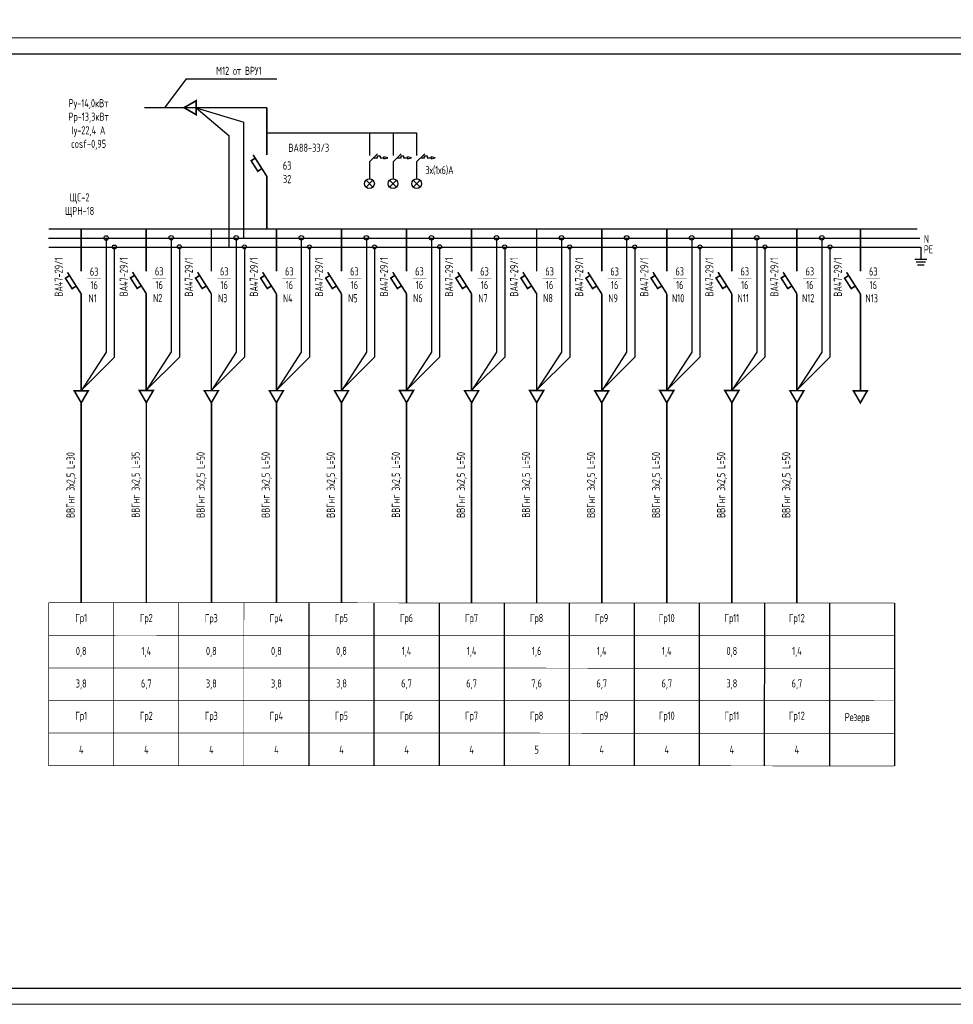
# Model space of a CAD drawing. Header units: millimetres. Extents: x 473009 to 2502882, y 456217 to 1153743.
# Tile 18 of 124: x 935984 to 964685, y 457033 to 487290. Entities that reach past the tile are written whole.
import ezdxf

# ---------------------------------------------------------------- set-up
doc = ezdxf.new("R2010")
doc.units = ezdxf.units.MM
for name, color, linetype in [('EKAB', 7, 'Continuous'), ('FORMAT', 150, 'Continuous'), ('Osnova', 7, 'Continuous'), ('построение', 7, 'Continuous'), ('формат', 136, 'Continuous')]:
    doc.layers.add(name, color=color, linetype=linetype)
doc.layers.add('ЭМ', color=240, linetype='Continuous', lineweight=20)
doc.styles.add('SPDS', font='spds.shx', dxfattribs={"width": 0.8, "height": 250})
doc.styles.add('SPDS1', font='spds.shx', dxfattribs={"width": 0.8})

# ---------------------------------------------------------------- blocks, each defined once
blk = doc.blocks.new('*U105')
at = {"layer": 'ЭМ', "color": 0, "lineweight": 20, "ltscale": 0.5}
blk.add_lwpolyline([(0, 0), (841, 0), (841, 297), (0, 297)], close=True, dxfattribs=at)
at = {"layer": 'ЭМ', "color": 0, "lineweight": 30, "ltscale": 0.5}
blk.add_lwpolyline([(20, 5), (836, 5), (836, 292), (20, 292)], close=True, dxfattribs=at)

msp = doc.modelspace()

# ---------------------------------------------------------------- linework, layer by layer
at = {"color": 7}
for p, q in [((946737.1, 482926.7), (946987.8, 483164.1)), ((946737.1, 482926.7), (946737.1, 482400.6)), ((946862.5, 483045.4), (946983.4, 483045.4)), ((946983.4, 483045.4), (946983.4, 483107.5)), ((946983.4, 483107.5), (947062.5, 483107.5)), ((947062.5, 483107.5), (947062.5, 483045.4)), ((947062.5, 483045.4), (947182.3, 483045.4)), ((947461.8, 482926.7), (947712.4, 483164.1)), ((947461.8, 482926.7), (947461.8, 482400.6)), ((947587.1, 483045.4), (947708.1, 483045.4)), ((947708.1, 483045.4), (947708.1, 483107.5)), ((947708.1, 483107.5), (947787.2, 483107.5)), ((947787.2, 483107.5), (947787.2, 483045.4)), ((947787.2, 483045.4), (947906.9, 483045.4)), ((948186.4, 482926.7), (948437, 483164.1)), ((948186.4, 482926.7), (948186.4, 482400.6)), ((948311.7, 483045.4), (948432.7, 483045.4)), ((948432.7, 483045.4), (948432.7, 483107.5)), ((948432.7, 483107.5), (948511.8, 483107.5)), ((948511.8, 483107.5), (948511.8, 483045.4)), ((948511.8, 483045.4), (948631.5, 483045.4)), ((946631.1, 482356.7), (946843.2, 482144.5)), ((946631.1, 482144.5), (946843.2, 482356.7)), ((946737.1, 482550.6), (946737.1, 482400.6)), ((947355.7, 482356.7), (947567.8, 482144.5)), ((947355.7, 482144.5), (947567.8, 482356.7)), ((947461.8, 482550.6), (947461.8, 482400.6)), ((948080.3, 482356.7), (948292.4, 482144.5)), ((948080.3, 482144.5), (948292.4, 482356.7)), ((948186.4, 482550.6), (948186.4, 482400.6))]:
    msp.add_line(p, q, dxfattribs=at)
for centre in [(946737.1, 482250.6), (947461.8, 482250.6), (948186.4, 482250.6)]:
    msp.add_circle(centre, 150, dxfattribs=at)
at = {"layer": 'EKAB', "color": 7}
for p, q in [((947182.4, 483049.3), (947181.8, 483018.8)), ((947181.8, 483018.8), (947303.1, 483047.1)), ((947182.4, 483049), (947183.2, 483079.5)), ((947303.1, 483047.1), (947183.2, 483079.5)), ((947907, 483049.3), (947906.4, 483018.8)), ((947906.4, 483018.8), (948027.7, 483047.1)), ((947907, 483049), (947907.8, 483079.5)), ((948027.7, 483047.1), (947907.8, 483079.5)), ((948631, 483018.8), (948752.3, 483047.1)), ((948631.6, 483049), (948632.4, 483079.5)), ((948752.3, 483047.1), (948632.4, 483079.5))]:
    msp.add_line(p, q, dxfattribs=at)
at = {"layer": 'FORMAT', "color": 0, "lineweight": 25, "ltscale": 2}
for p, q in [((941408.4, 484586.1), (942875.9, 484139)), ((941408.4, 484586.1), (942408.8, 483726.7)), ((942875.9, 480581.4), (942875.9, 484139)), ((943584.6, 483810.1), (948186.4, 483810.1)), ((946737.1, 483810.1), (946737.1, 483112.6)), ((947461.8, 483810.1), (947461.8, 483112.6)), ((948186.4, 483810.1), (948186.4, 483112.6)), ((942408.8, 483726.7), (942408.8, 480304.3)), ((948631.6, 483049.3), (948631, 483018.8)), ((936873.7, 480581.4), (963660.6, 480581.4)), ((938641.7, 480581.4), (938641.7, 477072.5)), ((940642, 480589.6), (940642, 477080.7)), ((942641.4, 480586.1), (942641.4, 477077.2)), ((944641.5, 480585.9), (944641.5, 477077)), ((946641.6, 480585.7), (946641.6, 477076.8)), ((948641.7, 480587.5), (948641.7, 477078.6)), ((950641.9, 480585.3), (950641.9, 477076.4)), ((952642, 480587.1), (952642, 477078.2)), ((954642.1, 480584.9), (954642.1, 477076)), ((956642.2, 480586.7), (956642.2, 477077.8)), ((958642.4, 480586.5), (958642.4, 477077.6)), ((960642.5, 480586.3), (960642.5, 477077.4)), ((936875.1, 480304.3), (963686.4, 480305.1)), ((938892.8, 480304.3), (938892.8, 476914.7)), ((940893.1, 480312.5), (940893.1, 476923)), ((942892.5, 480309), (942892.5, 476919.4)), ((944892.6, 480308.8), (944892.6, 476919.2)), ((946892.7, 480308.6), (946892.7, 476919)), ((948892.9, 480310.4), (948892.9, 476920.8)), ((950893, 480308.2), (950893, 476918.7)), ((952893.1, 480310), (952893.1, 476920.4)), ((954893.2, 480307.8), (954893.2, 476918.3)), ((956893.4, 480309.6), (956893.4, 476920)), ((956893.4, 480307.6), (956893.4, 476918.1)), ((958893.5, 480309.4), (958893.5, 476919.9)), ((958893.5, 480307.5), (958893.5, 476917.9)), ((960893.6, 480309.2), (960893.6, 476919.7)), ((963686.4, 480302.2), (963686.4, 479935.3)), ((963504, 479935.3), (963868.9, 479935.3)), ((963543.6, 479847.4), (963829.2, 479847.4)), ((963583.3, 479759.5), (963789.6, 479759.5)), ((938641.7, 477072.5), (937875.9, 475886)), ((938892.8, 476914.7), (937896.8, 475918.4)), ((940642, 477080.7), (939876.3, 475894.2)), ((940893.1, 476923), (939897.1, 475926.6)), ((942641.4, 477077.2), (941875.7, 475890.7)), ((942892.5, 476919.4), (941896.5, 475923)), ((944641.5, 477077), (943875.8, 475890.5)), ((944892.6, 476919.2), (943896.6, 475922.9)), ((946641.6, 477076.8), (945875.9, 475890.3)), ((946892.7, 476919), (945896.8, 475922.7)), ((948641.7, 477078.6), (947876, 475892.1)), ((948892.9, 476920.8), (947896.9, 475924.4)), ((950641.9, 477076.4), (949876.1, 475889.9)), ((950893, 476918.7), (949897, 475922.3)), ((952642, 477078.2), (951876.3, 475891.7)), ((952893.1, 476920.4), (951897.1, 475924)), ((954642.1, 477076), (953876.4, 475889.6)), ((954893.2, 476918.3), (953897.3, 475921.9)), ((956642.2, 477077.8), (955876.5, 475891.3)), ((956893.4, 476920), (955897.4, 475923.7)), ((958642.4, 477077.6), (957876.6, 475891.1)), ((958893.5, 476919.9), (957897.5, 475923.5)), ((960642.5, 477077.4), (959876.8, 475890.9)), ((960893.6, 476919.7), (959897.6, 475923.3)), ((944875, 469366.3), (944874.5, 464360)), ((946875.1, 469366.1), (946874.7, 464359.8)), ((948875.3, 469370), (948874.8, 464363.7)), ((950875.4, 469365.7), (950874.9, 464359.4)), ((952875.5, 469365.5), (952875, 464359.2)), ((954875.6, 469365.3), (954875.1, 464359)), ((956875.7, 469365.1), (956875.3, 464358.8)), ((958875.9, 469374), (958875.4, 464367.7)), ((960876, 469364.7), (960875.5, 464358.4)), ((962876.1, 469364.5), (962875.6, 464358.2))]:
    msp.add_line(p, q, dxfattribs=at)
at = {"layer": 'FORMAT', "color": 0, "lineweight": 25, "ltscale": 2, "const_width": 50}
for points in [[(941037.1, 484586.1), (941408.4, 484371.6), (941408.4, 484800.5)], [(937876.5, 475514.6), (938090.9, 475886), (937662.1, 475886)], [(939876.8, 475522.9), (940091.2, 475894.2), (939662.4, 475894.2)], [(941876.2, 475519.3), (942090.6, 475890.7), (941661.8, 475890.7)], [(943876.3, 475519.1), (944090.7, 475890.5), (943661.9, 475890.5)], [(945876.4, 475519), (946090.8, 475890.3), (945662, 475890.3)], [(947876.6, 475520.7), (948091, 475892.1), (947662.1, 475892.1)], [(949876.7, 475518.6), (950091.1, 475889.9), (949662.3, 475889.9)], [(951876.8, 475520.3), (952091.2, 475891.7), (951662.4, 475891.7)], [(953876.9, 475518.2), (954091.3, 475889.6), (953662.5, 475889.6)], [(955877, 475519.9), (956091.5, 475891.3), (955662.6, 475891.3)], [(957877.2, 475519.8), (958091.6, 475891.1), (957662.7, 475891.1)], [(959877.3, 475519.6), (960091.7, 475890.9), (959662.9, 475890.9)], [(961827.9, 475517.1), (962042.3, 475888.4), (961613.4, 475888.4)]]:
    msp.add_lwpolyline(points, close=True, dxfattribs=at)
at = {"layer": 'FORMAT', "color": 0, "lineweight": 25, "ltscale": 2}
for points, const_width in [([(943584.6, 484586.1), (939819.9, 484586.1)], 40), ([(943584.6, 484586.1), (943584.6, 483129.6)], 50), ([(943224.4, 483035.1), (943099, 482954.9), (943304.3, 482633.7), (943429.8, 482714)], 50), ([(943585.6, 482470.3), (943160.7, 483134.7)], 50), ([(943584.6, 482471.9), (943584.6, 480858.5)], 50), ([(936873.7, 480858.5), (963575.3, 480858.5)], 50), ([(937875.9, 480858.5), (937875.9, 479553.4)], 50), ([(939876.3, 480866.7), (939876.3, 479561.6)], 50), ([(941875.7, 480863.2), (941875.7, 479558.1)], 50), ([(943875.8, 480863), (943875.8, 479557.9)], 50), ([(945875.9, 480862.8), (945875.9, 479557.7)], 50), ([(947876, 480864.6), (947876, 479559.4)], 50), ([(949876.1, 480862.4), (949876.1, 479557.3)], 50), ([(951876.3, 480864.2), (951876.3, 479559.1)], 50), ([(953876.4, 480862), (953876.4, 479556.9)], 50), ([(955876.5, 480863.8), (955876.5, 479558.7)], 50), ([(957876.6, 480863.6), (957876.6, 479558.5)], 50), ([(959876.8, 480863.4), (959876.8, 479558.3)], 50), ([(961827.3, 480860.9), (961827.3, 479555.8)], 50), ([(937516.1, 479425.5), (937390.7, 479345.3), (937596.1, 479024.2), (937721.5, 479104.4)], 50), ([(937877.4, 478860.7), (937452.5, 479525.1)], 50), ([(938062.5, 479340.9), (938484.4, 479340.9)], 10), ([(939516.5, 479433.7), (939391, 479353.5), (939596.4, 479032.4), (939721.8, 479112.6)], 50), ([(939877.7, 478868.9), (939452.8, 479533.3)], 50), ([(940062.8, 479349.2), (940484.7, 479349.2)], 10), ([(941515.9, 479430.2), (941390.4, 479350), (941595.8, 479028.9), (941721.2, 479109.1)], 50), ([(941877.1, 478865.4), (941452.2, 479529.8)], 50), ([(942062.2, 479345.6), (942484.1, 479345.6)], 10), ([(943516, 479430), (943390.5, 479349.8), (943595.9, 479028.7), (943721.4, 479108.9)], 50), ([(943877.2, 478865.2), (943452.3, 479529.6)], 50), ([(944062.3, 479345.4), (944484.3, 479345.4)], 10), ([(945516.1, 479429.8), (945390.6, 479349.6), (945596, 479028.5), (945721.5, 479108.7)], 50), ([(945877.3, 478865), (945452.4, 479529.4)], 50), ([(946062.5, 479345.3), (946484.4, 479345.3)], 10), ([(947516.2, 479431.6), (947390.8, 479351.4), (947596.1, 479030.2), (947721.6, 479110.5)], 50), ([(947877.5, 478866.8), (947452.5, 479531.2)], 50), ([(948062.6, 479347), (948484.5, 479347)], 10), ([(949516.3, 479429.5), (949390.9, 479349.2), (949596.3, 479028.1), (949721.7, 479108.3)], 50), ([(949877.6, 478864.6), (949452.7, 479529)], 50), ([(950062.7, 479344.9), (950484.6, 479344.9)], 10), ([(951516.5, 479431.2), (951391, 479351), (951596.4, 479029.8), (951721.8, 479110.1)], 50), ([(951877.7, 478866.4), (951452.8, 479530.8)], 50), ([(952062.8, 479346.6), (952484.8, 479346.6)], 10), ([(953516.6, 479429.1), (953391.1, 479348.8), (953596.5, 479027.7), (953722, 479107.9)], 50), ([(953877.8, 478864.3), (953452.9, 479528.6)], 50), ([(954063, 479344.5), (954484.9, 479344.5)], 10), ([(955516.7, 479430.8), (955391.3, 479350.6), (955596.6, 479029.5), (955722.1, 479109.7)], 50), ([(955877.9, 478866), (955453, 479530.4)], 50), ([(956063.1, 479346.2), (956485, 479346.2)], 10), ([(957516.8, 479430.6), (957391.4, 479350.4), (957596.8, 479029.3), (957722.2, 479109.5)], 50), ([(957878.1, 478865.8), (957453.2, 479530.2)], 50), ([(958063.2, 479346.1), (958485.1, 479346.1)], 10), ([(959517, 479430.5), (959391.5, 479350.2), (959596.9, 479029.1), (959722.3, 479109.3)], 50), ([(959878.2, 478865.6), (959453.3, 479530)], 50), ([(960063.3, 479345.9), (960485.2, 479345.9)], 10), ([(961467.5, 479427.9), (961342.1, 479347.7), (961547.4, 479026.6), (961672.9, 479106.8)], 50), ([(961828.8, 478863.1), (961403.8, 479527.5)], 50), ([(962013.9, 479343.3), (962435.8, 479343.3)], 10), ([(937875.9, 478860.6), (937875.9, 475886)], 50), ([(939876.3, 478868.8), (939876.3, 475894.2)], 50), ([(941875.7, 478865.3), (941875.7, 475890.7)], 50), ([(943875.8, 478865.1), (943875.8, 475890.5)], 50), ([(945875.9, 478864.9), (945875.9, 475890.3)], 50), ([(947876, 478866.7), (947876, 475892.1)], 50), ([(949876.1, 478864.5), (949876.1, 475889.9)], 50), ([(951876.3, 478866.3), (951876.3, 475891.7)], 50), ([(953876.4, 478864.1), (953876.4, 475889.6)], 50), ([(955876.5, 478865.9), (955876.5, 475891.3)], 50), ([(957876.6, 478865.7), (957876.6, 475891.1)], 50), ([(959876.8, 478865.5), (959876.8, 475890.9)], 50), ([(961827.3, 478863), (961827.3, 475888.4)], 50), ([(937876.5, 475514.6), (937876.5, 469366.3)], 50), ([(939876.8, 475522.9), (939876.8, 469374.5)], 50), ([(941876.2, 475519.3), (941876.2, 469371)], 50), ([(943876.3, 475519.1), (943876.3, 469370.8)], 50), ([(945876.4, 475519), (945876.4, 469370.6)], 50), ([(947876.6, 475520.7), (947876.6, 469372.3)], 50), ([(949876.7, 475518.6), (949876.7, 469370.2)], 50), ([(951876.8, 475520.3), (951876.8, 469371.9)], 50), ([(953876.9, 475518.2), (953876.9, 469369.8)], 50), ([(955877, 475518), (955877, 469369.6)], 50), ([(957877.2, 475517.8), (957877.2, 469369.4)], 50), ([(959877.3, 475517.6), (959877.3, 469369.2)], 50), ([(938875.4, 469374.5), (938875, 464359.2)], 20), ([(940874.8, 469362.7), (940874.3, 464359.2)], 20), ([(942874.9, 469364.5), (942874.4, 464359.2)], 20)]:
    msp.add_lwpolyline(points, dxfattribs=dict(at, const_width=const_width))
for centre, radius in [((938641.7, 480581.4), 68.8), ((940642, 480589.6), 68.8), ((942641.4, 480586.1), 68.8), ((944641.5, 480585.9), 68.8), ((946641.6, 480585.7), 68.8), ((948641.7, 480587.5), 68.8), ((950641.9, 480585.3), 68.8), ((952642, 480587.1), 68.8), ((954642.1, 480584.9), 68.8), ((956642.2, 480586.7), 68.8), ((958642.4, 480586.5), 68.8), ((960642.5, 480586.3), 68.8), ((938892.8, 480304.3), 61.1), ((940893.1, 480312.5), 61.1), ((942892.5, 480309), 61.1), ((944892.6, 480308.8), 61.1), ((946892.7, 480308.6), 61.1), ((948892.9, 480310.4), 61.1), ((950893, 480308.2), 61.1), ((952893.1, 480310), 61.1), ((954893.2, 480307.8), 61.1), ((956893.4, 480309.6), 61.1), ((958893.5, 480309.4), 61.1), ((960893.6, 480309.2), 61.1)]:
    msp.add_circle(centre, radius, dxfattribs=at)
at = {"layer": 'Osnova', "color": 0, "const_width": 20}
msp.add_lwpolyline([(936875.1, 469374.5), (936874.7, 464359.2)], dxfattribs=at)
msp.add_lwpolyline([(936875.1, 469374.5), (936874.7, 464359.2)], dxfattribs=at)
at = {"layer": 'Osnova', "color": 0, "lineweight": 25, "const_width": 20}
for points in [[(936875.1, 469374.5), (962876.1, 469364.5)], [(936875.1, 468367.8), (962876.1, 468357.8)], [(936875.1, 467369), (962876.1, 467359.1)], [(936875.1, 466369), (962876.1, 466359.1)], [(936875.5, 465371.5), (962876.5, 465361.6)], [(936875.3, 464369.9), (962876.4, 464360)]]:
    msp.add_lwpolyline(points, dxfattribs=at)
at = {"layer": 'построение', "color": 0, "lineweight": 25}
for q in [(940437.1, 484586.1), (943887.3, 485474.8)]:
    msp.add_line((941101.9, 485474.8), q, dxfattribs=at)

# ---------------------------------------------------------------- block references
at = {"layer": 'формат', "color": 0, "xscale": 100, "yscale": 100, "zscale": 100}
msp.add_blockref('*U105', (901932.5, 457033.4), dxfattribs=at)

# ---------------------------------------------------------------- texts
at = {"color": 7, "ltscale": 2, "insert": (513015.9, 476034.8), "char_height": 250, "width": 17719.705, "attachment_point": 4, "line_spacing_factor": 1.44, "style": 'SPDS1'}
msp.add_mtext('\\pi7954.85267;{\\L\\C256;Общие данные\\P\\pi0;\\l    1.Настоящий проект электроосвещения и электрооборудования здания выполнен на основании следующих исходных данных разделов: АР, ОВ, ОС, ТХ. \\PВРУ-1- Ру =116,2кВт; \\P             Рр =98,7кВт.\\P    2.Проектом предусмотрено рабочее (общее, местное) ремонтное и аварийное освещение.\\P    3.Общее рабочее освещение предусматривается стационарными светодиодными светильниками. Выбор типа светильников производился в соответствии с назначением помещений, характеристикой среды и требованиями архитектурного оформления.\\P   4.Освещенность помещений принята согласно нормам и правилам КМК2.01.05-98.\\P   5.Управление рабочим освещением осуществляется выключателями, установленными по месту в помещениях .\\P   6.Аварийное освещение предусматривается по линиям проходов и выходов из здания. Светильники аварийного освещения выделяются из числа светильников общего рабочего освещения и питаются от сети аварийного освещения.\\P   7.Включение светильников общего и аварийного освещения раздельное.\\P  8.Групповая осветительная сеть выполняется кабелем марки ВВГнг-0,66  в ПВХ гофротрубе за подвесным потолком, в плитах перекрытий.   \\P     9.Силовыми электроприемниками являются  технологическое,  сантехническое оборудование. Номинальная мощность установленных электроприемников принята в соответствии с заданиями технологической, вентиляционной частей проекта. \\PРасчетная мощность силовых электроприемников определена методом коэффициентов спроса по характерным группам электроприемников (на основании рекомендаций КМК). . Отключение общей вентиляции при пожаре осуществляется поступлением сигнала на магнитный пускатель "МП".\\P     10.Силовая распределительная сеть выполняется кабелем ВВГнг, проложенная за подвесным потолком в ПВХ гофротрубе и скрыто в ПВХ трубе под слоем штукатурки. \\P     11.Силовые распределительные пункты приняты с автоматическими выключателями на отходящих линиях. Щиты принять навесными. В качестве главного распределительного щита принята панель ПР. Магистральные сети выполняются кабелем марки ВВГнг, проложенные в гофрированных трубах ПВХ, на скобах.\\P    12.Для защиты от поражения электрическим током предусматривается следующие виды заземления :\\P     Заземление всех корпусов электроприемников выполняется в однофазной сети третьим  заземляющим проводом,в трехфазной-пятым заземляющим проводом.\\PВ проекте принята система заземления TN-S. Ввод в здание должен быть предусмотрен пятижильным кабелем. Пятая жила соединяется с заземленной нейтралью источника.\\P    13. Опасные зоны на объекте отсутствуют\\C5;.\\P    }14. {\\C256;Монтаж выполнить в соответствии с ПУЭ и КМК3.05.06-97.}', dxfattribs=at)
at = {"color": 0, "lineweight": 25, "char_height": 250, "width": 3000, "attachment_point": 5, "rotation": 90, "style": 'SPDS1'}
for insert in [(939183.5, 479388.4), (941182.9, 479384.9), (943183.1, 479384.7), (945183.2, 479384.5), (947183.3, 479386.2), (949183.4, 479384.1), (951183.5, 479385.8), (955183.8, 479385.5), (957183.9, 479385.3), (959184, 479385.1), (937183.2, 479380.2), (953183.7, 479383.7), (961134.6, 479382.6)]:
    msp.add_mtext('ВА47-29/1', dxfattribs=dict(at, insert=insert))
at = {"layer": 'FORMAT', "color": 0, "lineweight": 25, "ltscale": 2, "char_height": 250}
for s, insert, width, attachment_point, style in [('М12 от ВРУ1', (942722.3, 485719.6), 2861.145, 5, 'SPDS1'), ('{\\C7;Pу-14,0кВт\\PPр-13,3кВт\\PIу-22,4 А\\Pcosf-0,95}', (938102.4, 484071.1), 2861.145, 5, 'SPDS1'), ('ВА88-33/3', (944871.7, 483354.4), 2861.145, 5, 'SPDS1'), ('63\\P32', (944205.5, 482599.7), 2861.145, 5, 'SPDS1'), ('3х(1х6)А', (948888.9, 482657.6), 2861.145, 5, 'SPDS1'), ('ЩC-2\\PЩРН-18', (937827.1, 481587.8), 2861.145, 5, 'SPDS1'), ('N', (963779.8, 480678.3), 322.357, 1, 'SPDS'), ('PE', (963779.8, 480355.8), 1975.073, 1, 'SPDS'), ('63\\P16', (938273.5, 479340.9), 2000, 5, 'SPDS1'), ('63\\P16', (940273.8, 479349.2), 2000, 5, 'SPDS1'), ('63\\P16', (942273.2, 479345.6), 2000, 5, 'SPDS1'), ('63\\P16', (944273.3, 479345.4), 2000, 5, 'SPDS1'), ('63\\P16', (946273.4, 479345.3), 2000, 5, 'SPDS1'), ('63\\P16', (948273.5, 479347), 2000, 5, 'SPDS1'), ('63\\P16', (950273.7, 479344.9), 2000, 5, 'SPDS1'), ('63\\P16', (952273.8, 479346.6), 2000, 5, 'SPDS1'), ('63\\P16', (954273.9, 479344.5), 2000, 5, 'SPDS1'), ('63\\P16', (956274, 479346.2), 2000, 5, 'SPDS1'), ('63\\P16', (958274.2, 479346.1), 2000, 5, 'SPDS1'), ('63\\P16', (960274.3, 479345.9), 2000, 5, 'SPDS1'), ('63\\P16', (962224.8, 479343.3), 2000, 5, 'SPDS1'), ('N1{\\W0.3;\\T0.75; }', (938225.6, 478727.4), 2000, 5, 'SPDS1'), ('N2{\\W0.3;\\T0.75; }', (940225.9, 478735.6), 2000, 5, 'SPDS1'), ('N3{\\W0.3;\\T0.75; }', (942225.3, 478732.1), 2000, 5, 'SPDS1'), ('N4{\\W0.3;\\T0.75; }', (944225.5, 478731.9), 2000, 5, 'SPDS1'), ('N5', (946225.6, 478731.7), 2000, 5, 'SPDS1'), ('N6', (948225.7, 478733.4), 2000, 5, 'SPDS1'), ('N7', (950225.8, 478731.3), 2000, 5, 'SPDS1'), ('N8', (952226, 478733.1), 2000, 5, 'SPDS1'), ('N9', (954226.1, 478730.9), 2000, 5, 'SPDS1'), ('N10', (956226.2, 478732.7), 2000, 5, 'SPDS1'), ('N11', (958226.3, 478732.5), 2000, 5, 'SPDS1'), ('N12', (960226.4, 478732.3), 2000, 5, 'SPDS1'), ('N13', (962177, 478729.8), 2000, 5, 'SPDS1'), ('Гр1', (937875.8, 468872.2), 2000, 5, 'SPDS1'), ('Гр2', (939875.2, 468868.6), 2000, 5, 'SPDS1'), ('Гр3', (941874.6, 468865.1), 2000, 5, 'SPDS1'), ('Гр4', (943874.7, 468864.9), 2000, 5, 'SPDS1'), ('Гр5', (945874.8, 468868.6), 2000, 5, 'SPDS1'), ('Гр6', (947875, 468868.5), 2000, 5, 'SPDS1'), ('Гр7', (949875.1, 468868.3), 2000, 5, 'SPDS1'), ('Гр8', (951875.2, 468868.1), 2000, 5, 'SPDS1'), ('Гр9', (953875.3, 468867.9), 2000, 5, 'SPDS1'), ('Гр10', (955875.5, 468867.7), 2000, 5, 'SPDS1'), ('Гр11', (957875.6, 468867.5), 2000, 5, 'SPDS1'), ('Гр12', (959875.7, 468867.3), 2000, 5, 'SPDS1'), ('0,8', (937875.8, 467861.6), 2000, 5, 'SPDS1'), ('1,4', (939876.1, 467861.6), 2000, 5, 'SPDS1'), ('0,8', (941875.5, 467861.6), 2000, 5, 'SPDS1'), ('0,8', (943875.6, 467861.2), 2000, 5, 'SPDS1'), ('0,8', (945875.7, 467865.1), 2000, 5, 'SPDS1'), ('1,4', (947875.8, 467864.9), 2000, 5, 'SPDS1'), ('1,4', (949876, 467864.7), 2000, 5, 'SPDS1'), ('1,6', (951876.1, 467864.5), 2000, 5, 'SPDS1'), ('1,4', (953876.2, 467864.3), 2000, 5, 'SPDS1'), ('1,4', (955876.3, 467864.1), 2000, 5, 'SPDS1'), ('0,8', (957876.5, 467863.9), 2000, 5, 'SPDS1'), ('1,4', (959876.6, 467863.7), 2000, 5, 'SPDS1'), ('3,8', (937875.8, 466862.8), 2000, 5, 'SPDS1'), ('6,7', (939876.1, 466862.8), 2000, 5, 'SPDS1'), ('3,8', (941875.5, 466862.8), 2000, 5, 'SPDS1'), ('3,8', (943875.6, 466862.4), 2000, 5, 'SPDS1'), ('3,8', (945875.7, 466866.3), 2000, 5, 'SPDS1'), ('6,7', (947875.8, 466866.1), 2000, 5, 'SPDS1'), ('6,7', (949876, 466865.9), 2000, 5, 'SPDS1'), ('7,6', (951876.1, 466865.7), 2000, 5, 'SPDS1'), ('6,7', (953876.2, 466865.6), 2000, 5, 'SPDS1'), ('6,7', (955876.3, 466865.4), 2000, 5, 'SPDS1'), ('3,8', (957876.5, 466865.2), 2000, 5, 'SPDS1'), ('6,7', (959876.6, 466865), 2000, 5, 'SPDS1'), ('Гр1', (937875.6, 465865.6), 2000, 5, 'SPDS1'), ('Гр2', (939875.9, 465865.6), 2000, 5, 'SPDS1'), ('Гр3', (941875.3, 465864.8), 2000, 5, 'SPDS1'), ('Гр4', (943875.4, 465864.6), 2000, 5, 'SPDS1'), ('Гр5', (945875.5, 465868.3), 2000, 5, 'SPDS1'), ('Гр6', (947875.6, 465868.2), 2000, 5, 'SPDS1'), ('Гр7', (949875.8, 465868), 2000, 5, 'SPDS1'), ('Гр8', (951875.9, 465867.8), 2000, 5, 'SPDS1'), ('Гр9', (953876, 465867.6), 2000, 5, 'SPDS1'), ('Гр10', (955876.1, 465867.4), 2000, 5, 'SPDS1'), ('Гр11', (957876.2, 465867.2), 2000, 5, 'SPDS1'), ('Гр12', (959876.4, 465867), 2000, 5, 'SPDS1'), ('Резерв', (961730.2, 465826.2), 2000, 5, 'SPDS1'), ('4', (937876.2, 464858.2), 2000, 5, 'SPDS1'), ('4', (939876.5, 464858.2), 2000, 5, 'SPDS1'), ('4', (941875.8, 464858.2), 2000, 5, 'SPDS1'), ('4', (943876, 464857.8), 2000, 5, 'SPDS1'), ('4', (945876.1, 464861.7), 2000, 5, 'SPDS1'), ('4', (947876.2, 464861.5), 2000, 5, 'SPDS1'), ('4', (949876.3, 464861.3), 2000, 5, 'SPDS1'), ('5', (951876.5, 464861.1), 2000, 5, 'SPDS1'), ('4', (953876.6, 464860.9), 2000, 5, 'SPDS1'), ('4', (955876.7, 464860.7), 2000, 5, 'SPDS1'), ('4', (957876.8, 464860.6), 2000, 5, 'SPDS1'), ('4', (959877, 464860.4), 2000, 5, 'SPDS1')]:
    msp.add_mtext(s, dxfattribs=dict(at, insert=insert, width=width, attachment_point=attachment_point, style=style))
at = {"layer": 'FORMAT', "color": 0, "lineweight": 25, "ltscale": 2, "char_height": 250, "width": 8656.306, "attachment_point": 2, "rotation": 90, "style": 'SPDS1'}
for s, insert in [('ВВГнг 3х2,5 L=30', (937422.2, 472990.9)), ('ВВГнг 3х2,5 L=35', (939422.5, 472999.1)), ('ВВГнг 3х2,5 L=50', (941421.9, 472995.6)), ('ВВГнг 3х2,5 L=50', (943422.1, 472995.4)), ('ВВГнг 3х2,5 L=50', (945422.2, 472995.2)), ('ВВГнг 3х2,5 L=50', (947422.3, 472997)), ('ВВГнг 3х2,5 L=50', (949422.4, 472994.8)), ('ВВГнг 3х2,5 L=50', (951422.6, 472996.6)), ('ВВГнг 3х2,5 L=50', (953422.7, 472994.5)), ('ВВГнг 3х2,5 L=50', (955422.8, 472994.3)), ('ВВГнг 3х2,5 L=50', (957422.9, 472994.1)), ('ВВГнг 3х2,5 L=50', (959423, 472993.9))]:
    msp.add_mtext(s, dxfattribs=dict(at, insert=insert))

doc.saveas('drawing.dxf')
